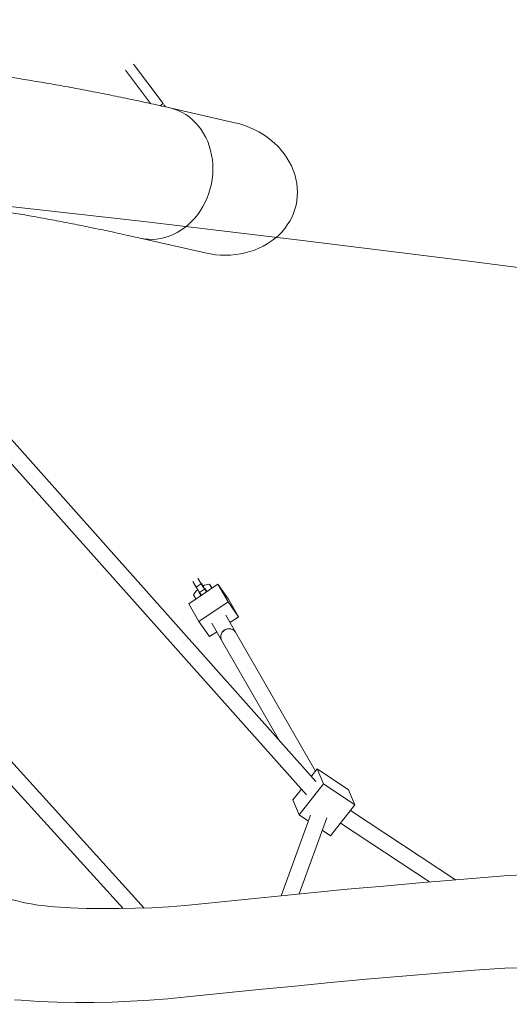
# Model space of a CAD drawing. Extents: x 5459245 to 5462690, y 5971016 to 5972523.
# Tile 186 of 198: x 5462454.258 to 5462454.745, y 5972221.438 to 5972222.419. Entities that reach past the tile are written whole.
import ezdxf

# ---------------------------------------------------------------- set-up
doc = ezdxf.new("R2010")
doc.units = 0
doc.layers.add('A_MAŁA ARCHITEKTURA', color=195, linetype='CONTINUOUS', lineweight=9)
doc.layers.add('ADT CCTV', color=102, linetype='CONTINUOUS')

# ---------------------------------------------------------------- blocks, each defined once
blk = doc.blocks.new('A$C8d9de67b')
at = {"layer": 'A_MAŁA ARCHITEKTURA', "linetype": 'Continuous'}
for p, q in [((-2360.47, 835.75), (-2411.2, 792.8)), ((-2418.59, 790), (-2467.61, 790)), ((-2418.59, 786.51), (-2418.59, 790)), ((-2426.17, 780), (-2467.61, 780)), ((-2325.26, 691.29), (-2274.53, 734.25)), ((-1626.38, 558.22), (-1744.2, 516.4)), ((-2008.55, 539.42), (-2010.71, 534.91)), ((-2003.9, 538.84), (-2008.55, 539.42)), ((-2008.55, 539.42), (-2003.88, 539.26)), ((-2005.27, 511.32), (-2003.54, 546.26)), ((-2003.54, 546.26), (-1983.32, 543.74)), ((-1985.27, 545.62), (-2003.54, 546.26)), ((-1985.27, 545.62), (-1965.06, 543.1)), ((-1983.32, 543.74), (-1985.06, 508.8)), ((-1965.06, 543.1), (-1983.32, 543.74)), ((-1965.06, 543.1), (-1965.57, 532.83)), ((-2013.8, 533.01), (-2020.22, 533.81)), ((-2014.1, 527.02), (-2013.8, 533.01)), ((-2007.54, 532.62), (-2013.8, 533.01)), ((-2009.33, 532.95), (-2013.66, 533.48)), ((-2010.71, 534.91), (-2010.8, 533.13)), ((-2008.67, 532.9), (-2009.33, 532.95)), ((-2007.84, 533.3), (-2008.07, 532.83)), ((-2004.2, 532.85), (-2007.84, 533.3)), ((-2007.83, 526.63), (-2007.54, 532.62)), ((-2004.22, 532.5), (-2007.54, 532.62)), ((-1954.67, 531.48), (-1974.07, 533.89)), ((-1955.26, 531.52), (-1954.67, 531.48)), ((-1796.33, 511.77), (-1954.67, 531.48)), ((-1740.05, 500.9), (-1640.05, 536.39)), ((-2014.1, 527.02), (-2020.43, 527.81)), ((-2007.83, 526.63), (-2014.1, 527.02)), ((-2011.11, 526.84), (-2011.18, 525.44)), ((-2011.18, 525.44), (-2009.49, 520.45)), ((-2009.49, 520.45), (-2004.84, 519.87)), ((-2008.31, 526.66), (-2008.19, 526.32)), ((-2008.19, 526.32), (-2004.55, 525.86)), ((-2008.19, 526.32), (-2004.53, 526.19)), ((-2004.51, 526.52), (-2007.83, 526.63)), ((-1797.09, 514.6), (-1761.72, 527.16)), ((-1746.01, 523.16), (-1781.38, 510.61)), ((-1761.72, 527.16), (-1746.01, 523.16)), ((-1735.91, 485.4), (-1746.01, 523.16)), ((-1985.06, 508.8), (-2005.27, 511.32)), ((-1976.04, 518.01), (-1956.64, 515.6)), ((-1966.36, 516.81), (-1966.79, 508.17)), ((-1956.64, 515.6), (-1843.94, 501.57)), ((-1781.38, 510.61), (-1797.09, 514.6)), ((-1794.7, 505.68), (-1797.09, 514.6)), ((-1771.28, 472.84), (-1781.38, 510.61)), ((-1787.95, 506.24), (-2313.65, 462.43)), ((-1966.79, 508.17), (-1985.06, 508.8)), ((-2313.51, 446.39), (-1782.99, 490.6)), ((-1708.5, 425.44), (-1752.51, 493.16)), ((-1786.99, 476.84), (-1790.5, 489.97)), ((-1764.13, 481.67), (-1717.72, 410.28)), ((-1735.91, 485.4), (-1745.3, 482.06)), ((-1771.28, 472.84), (-1786.99, 476.84)), ((-1760.81, 476.56), (-1771.28, 472.84)), ((-1789.82, 293.9), (-2115.5, 263.87)), ((-2114.67, 247.88), (-1802.01, 276.7)), ((-1789.86, 140.92), (-1794.41, 135.78))]:
    blk.add_line(p, q, dxfattribs=at)
at = {"layer": 'A_MAŁA ARCHITEKTURA', "linetype": 'Continuous', "flags": 128}
for points in [[(-1606.81, 589.3), (-1598.21, 602.62), (-1589.4, 615.71)], [(-2325.26, 691.3), (-2322.51, 693.81), (-2319.66, 696.87), (-2317.07, 700.17), (-2314.75, 703.69), (-2312.72, 707.42), (-2310.99, 711.33), (-2309.56, 715.41), (-2308.44, 719.63), (-2307.64, 723.97), (-2307.17, 728.4), (-2307.02, 732.91), (-2307.2, 737.46), (-2307.7, 742.05), (-2308.53, 746.63), (-2309.67, 751.18), (-2311.13, 755.69), (-2312.89, 760.12), (-2314.95, 764.46), (-2317.29, 768.68), (-2319.91, 772.76), (-2322.78, 776.67), (-2325.89, 780.4), (-2329.23, 783.92), (-2332.78, 787.22), (-2336.52, 790.28), (-2340.42, 793.08), (-2344.48, 795.61), (-2348.66, 797.85), (-2352.94, 799.8), (-2357.31, 801.44), (-2361.74, 802.76), (-2366.2, 803.76), (-2370.67, 804.42), (-2375.13, 804.76), (-2379.55, 804.76), (-2383.91, 804.42), (-2388.19, 803.76), (-2392.36, 802.76), (-2396.4, 801.44), (-2400.29, 799.8), (-2404.01, 797.85), (-2407.54, 795.61), (-2410.86, 793.08), (-2411.2, 792.8)], [(-1364.15, 706.6), (-1375.52, 698.84), (-1386.75, 690.73), (-1397.84, 682.3), (-1408.77, 673.53), (-1419.55, 664.45), (-1430.17, 655.04), (-1440.63, 645.33), (-1450.91, 635.3), (-1461.01, 624.97), (-1470.93, 614.34), (-1480.66, 603.42), (-1490.2, 592.22), (-1499.54, 580.73), (-1508.67, 568.97), (-1517.6, 556.94), (-1526.32, 544.65), (-1534.82, 532.1), (-1543.1, 519.3)], [(-1758.77, 342.17), (-1740.06, 373.35), (-1721.26, 404.45), (-1702.38, 435.47), (-1683.43, 466.4), (-1664.39, 497.25), (-1645.28, 528.02), (-1626.08, 558.7), (-1606.81, 589.3)], [(-1954.67, 531.48), (-1955.74, 531.52), (-1957.31, 531.28), (-1958.8, 530.67), (-1960.15, 529.73), (-1961.28, 528.5), (-1962.16, 527.04), (-1962.73, 525.42), (-1962.96, 523.7), (-1962.86, 521.98), (-1962.42, 520.34), (-1961.66, 518.84), (-1960.63, 517.56), (-1959.36, 516.56), (-1957.91, 515.89), (-1956.64, 515.6)], [(-1956.64, 515.6), (-1956.84, 515.63), (-1958.36, 516.05), (-1959.76, 516.83), (-1960.97, 517.92), (-1961.92, 519.27), (-1962.59, 520.82), (-1962.93, 522.5), (-1962.93, 524.23), (-1962.59, 525.92), (-1961.92, 527.5), (-1960.97, 528.9), (-1959.76, 530.05), (-1958.36, 530.89), (-1956.84, 531.39), (-1955.26, 531.52)], [(-1543.1, 519.3), (-1562.19, 488.98), (-1581.2, 458.59), (-1600.14, 428.11), (-1619, 397.54), (-1637.78, 366.9), (-1656.48, 336.17), (-1675.1, 305.36), (-1693.64, 274.47)], [(-1844.41, 223.31), (-1834.08, 235.48), (-1823.95, 247.92), (-1814.02, 260.62), (-1804.29, 273.59), (-1794.76, 286.82), (-1785.44, 300.29), (-1776.33, 314.01), (-1767.44, 327.98), (-1758.77, 342.17)], [(-1693.64, 274.47), (-1703.38, 258.52), (-1713.37, 242.84), (-1723.61, 227.42), (-1734.08, 212.28), (-1744.78, 197.42), (-1755.72, 182.85), (-1766.88, 168.57), (-1778.26, 154.59), (-1789.86, 140.92)]]:
    blk.add_lwpolyline(points, dxfattribs=at)
at = {"layer": 'A_MAŁA ARCHITEKTURA', "linetype": 'Continuous'}
blk.add_arc((-1996.28, 352.7), 199.51, 297.98236, 319.57029, dxfattribs=at)
blk.add_ellipse((-2317.5, 785), major_axis=(-59.09, -50.03), ratio=0.85893, start_param=1.570796, end_param=4.712389, dxfattribs=at)
for points, knots in [([(-2411.2, 792.8), (-2413.99, 790.43), (-2422.13, 783.52), (-2435.41, 772.07), (-2450.95, 758.47), (-2466.21, 744.88), (-2481.18, 731.3), (-2495.88, 717.74), (-2510.29, 704.19), (-2524.41, 690.66), (-2538.25, 677.14), (-2551.8, 663.64), (-2565.07, 650.16), (-2578.04, 636.69), (-2590.73, 623.24), (-2603.12, 609.8), (-2615.22, 596.38), (-2627.02, 582.99), (-2638.53, 569.6), (-2649.74, 556.24), (-2660.65, 542.9), (-2671.26, 529.58), (-2681.57, 516.27), (-2691.57, 502.99), (-2701.27, 489.74), (-2710.66, 476.5), (-2719.74, 463.29), (-2728.51, 450.11), (-2736.97, 436.95), (-2745.11, 423.82), (-2752.93, 410.72), (-2758.76, 400.6), (-2761.97, 394.84), (-2762.75, 393.43)], [0, 0, 0, 0, 0.017403, 0.050824, 0.084254, 0.117696, 0.15115, 0.184616, 0.218094, 0.251584, 0.285086, 0.318599, 0.352122, 0.385656, 0.419199, 0.452751, 0.486311, 0.519878, 0.553449, 0.587025, 0.620603, 0.65418, 0.687754, 0.721322, 0.754881, 0.788427, 0.821958, 0.855468, 0.888954, 0.92241, 0.95583, 0.989211, 1, 1, 1, 1]), ([(-2414.49, 790), (-2415.23, 790), (-2416.87, 790), (-2417.98, 790), (-2418.59, 790)], [0, 0, 0, 0, 0.450557, 1, 1, 1, 1]), ([(-2494.62, 531.22), (-2491.39, 534.68), (-2484.41, 542.15), (-2473.33, 553.71), (-2461.45, 565.86), (-2449.27, 578.08), (-2436.8, 590.34), (-2424.04, 602.66), (-2410.99, 615.03), (-2397.64, 627.44), (-2384.01, 639.91), (-2370.08, 652.42), (-2355.87, 664.97), (-2341.62, 677.35), (-2331.35, 686.14), (-2325.94, 690.71), (-2325.26, 691.29)], [0, 0, 0, 0, 0.066503, 0.143589, 0.220701, 0.29784, 0.375008, 0.452204, 0.529431, 0.606686, 0.683972, 0.761288, 0.838634, 0.91601, 0.989365, 1, 1, 1, 1])]:
    blk.add_open_spline(points, degree=3, knots=knots, dxfattribs=at)
blk = doc.blocks.new('A770198')
at = {"layer": 'ADT CCTV', "color": 140, "lineweight": 9}
blk.add_arc((30, 19.04213), 30, 140.600538, 219.400538, dxfattribs=at)
blk = doc.blocks.new('G$CFAE608CC')
at = {"layer": 'ADT CCTV', "rotation": 90}
blk.add_blockref('A770198', (38.08383, 0), dxfattribs=at)

msp = doc.modelspace()

# ---------------------------------------------------------------- block references
at = {"layer": 'A_MAŁA ARCHITEKTURA', "xscale": 0.001, "yscale": 0.001, "zscale": 0.001, "rotation": 306.9280860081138}
msp.add_blockref('A$C8d9de67b', (5462455.22227, 5972219.927), dxfattribs=at)
at = {"layer": 'ADT CCTV', "rotation": 184.5356804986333}
msp.add_blockref('G$CFAE608CC', (5462467.50941, 5972223.83045), dxfattribs=at)

doc.saveas('drawing.dxf')
